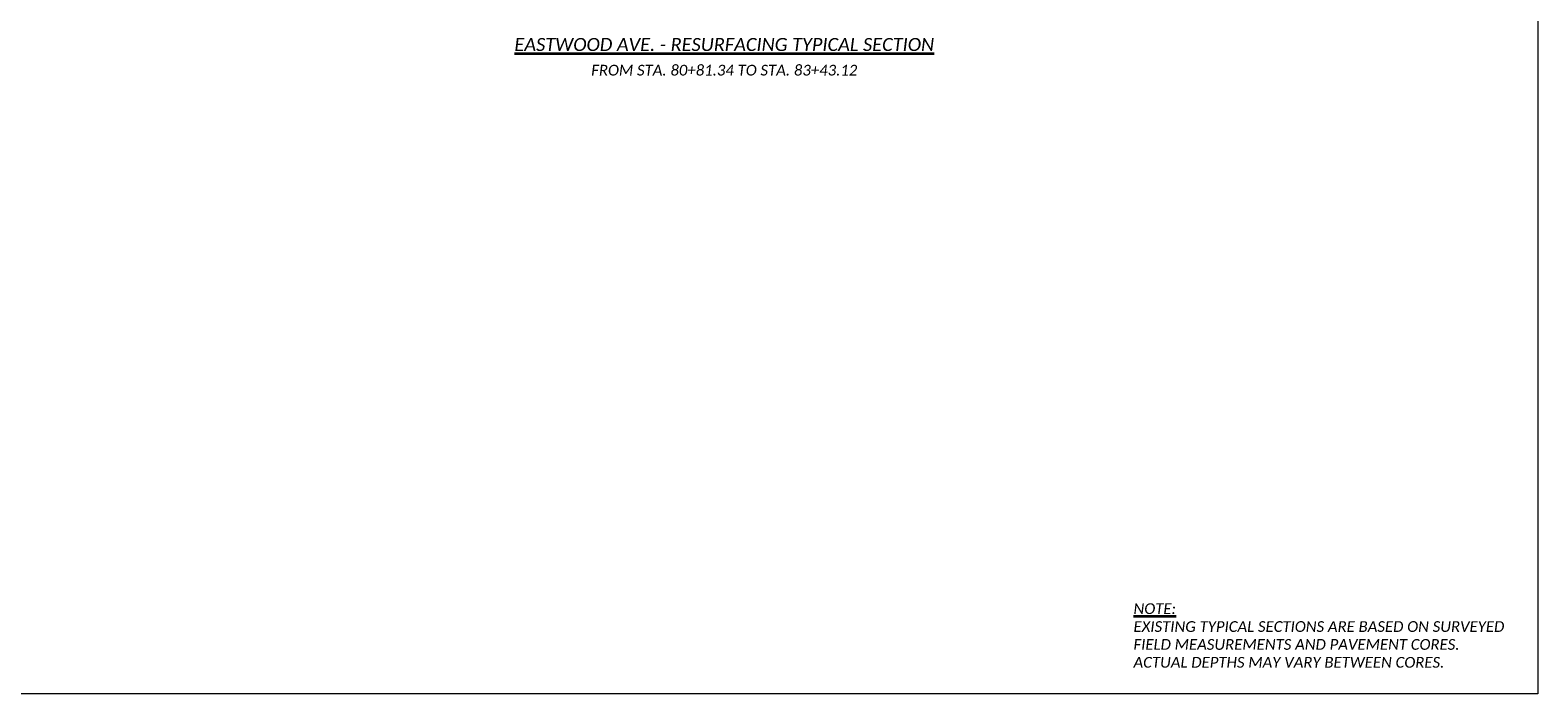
# Model space of a CAD drawing. Header units: feet. Extents: x 2288 to 3199, y 547 to 693.
# Tile 13 of 28: x 2592 to 2670, y 609 to 643. Entities that reach past the tile are written whole.
import ezdxf

# ---------------------------------------------------------------- set-up
doc = ezdxf.new("R2010")
doc.units = ezdxf.units.FT
doc.header["$LTSCALE"] = 4
doc.header["$MEASUREMENT"] = 0
doc.layers.add('0_Mview', color=7, linetype='Continuous', lineweight=15, plot=False)
doc.layers.add('TX_P_5', color=7, linetype='Continuous', lineweight=35)
doc.styles.add('P_Slanted - Normal Fixed Spacing', font='calibrii.ttf', dxfattribs={"height": 0.14})
doc.styles.add('P_Slanted - Sub Title', font='calibrii.ttf', dxfattribs={"height": 0.17})

msp = doc.modelspace()

# ---------------------------------------------------------------- linework, layer by layer
at = {"layer": '0_Mview'}
msp.add_lwpolyline([(2548.358, 692.845), (2670.358, 692.845), (2670.358, 608.845), (2548.358, 608.845)], close=True, dxfattribs=at)

# ---------------------------------------------------------------- texts
at = {"layer": 'TX_P_5'}
for s, insert, char_height, attachment_point, style in [('{\\LEASTWOOD AVE. - RESURFACING TYPICAL SECTION}', (2627.902, 643.08), 0.68, 2, 'P_Slanted - Sub Title'), ('FROM STA. 80+81.34 TO STA. 83+43.12', (2627.902, 641.68), 0.56, 2, 'P_Slanted - Normal Fixed Spacing'), ('{\\LNOTE:\\P}EXISTING TYPICAL SECTIONS ARE BASED ON SURVEYED\\PFIELD MEASUREMENTS AND PAVEMENT CORES. \\PACTUAL DEPTHS MAY VARY BETWEEN CORES.', (2649.257, 611.888), 0.56, 4, 'P_Slanted - Normal Fixed Spacing')]:
    msp.add_mtext(s, dxfattribs=dict(at, insert=insert, char_height=char_height, attachment_point=attachment_point, style=style))

doc.saveas('drawing.dxf')
